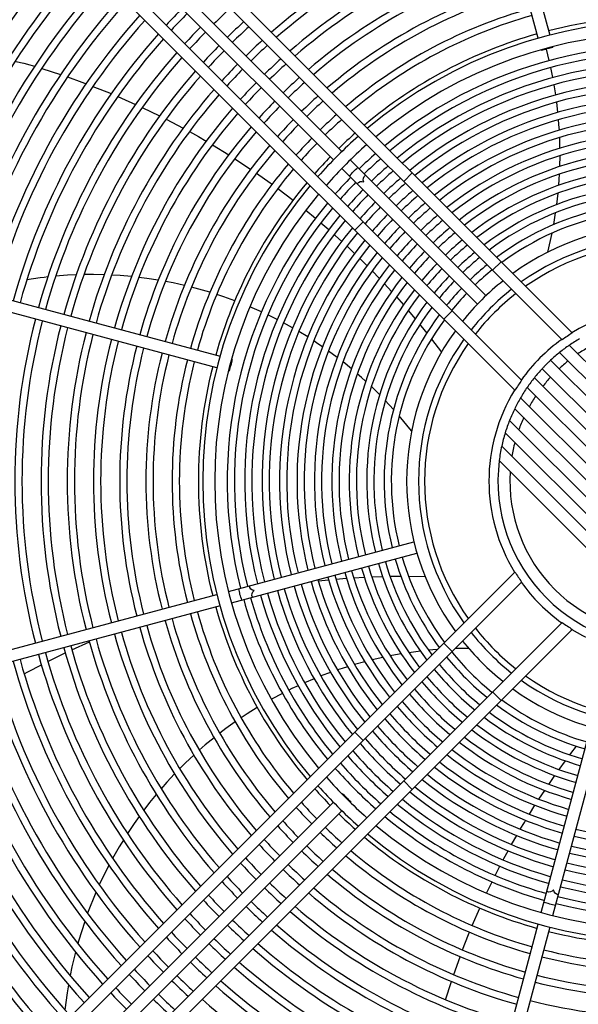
# Model space of a CAD drawing. Header units: centimetres. Extents: x -92429 to 178773, y 2337 to 428125.
# Tile 129 of 138: x 162449 to 162470, y 9635 to 9673. Entities that reach past the tile are written whole.
import ezdxf

# ---------------------------------------------------------------- set-up
doc = ezdxf.new("R2010")
doc.units = ezdxf.units.CM
doc.header["$LTSCALE"] = 50
doc.layers.add('WL_urządzenia', color=1, linetype='Continuous')

msp = doc.modelspace()

# ---------------------------------------------------------------- linework, layer by layer
at = {"layer": 'WL_urządzenia', "color": 1, "linetype": 'Continuous'}
for p, q in [((162468.853, 9672.427, 2170), (162464.966, 9686.933, 2170)), ((162465.413, 9687.053, 2170), (162469.3, 9672.547, 2170)), ((162470.172, 9660.97, 2170), (162446.143, 9684.999, 2170)), ((162445.816, 9684.671, 2170), (162469.781, 9660.705, 2170)), ((162468.208, 9659.132, 2170), (162444.242, 9683.098, 2170)), ((162443.915, 9682.77, 2170), (162467.943, 9658.742, 2170)), ((162450.601, 9678.64, 2170), (162461.221, 9668.02, 2170)), ((162460.893, 9667.693, 2170), (162450.273, 9678.312, 2170)), ((162468.979, 9671.956, 2170), (162468.972, 9671.979, 2170)), ((162469.282, 9671.558, 2170), (162469.171, 9671.999, 2170)), ((162469.42, 9672.099, 2170), (162469.426, 9672.076, 2170)), ((162448.553, 9671.515, 2170), (162448.861, 9671.453, 2170)), ((162448.861, 9671.453, 2170), (162449.091, 9671.392, 2170)), ((162449.091, 9671.392, 2170), (162449.279, 9671.336, 2170)), ((162449.556, 9671.251, 2170), (162450.289, 9671.013, 2170)), ((162469.371, 9671.157, 2170), (162469.343, 9671.287, 2170)), ((162469.423, 9670.895, 2170), (162469.371, 9671.157, 2170)), ((162450.561, 9670.919, 2170), (162451.112, 9670.72, 2170)), ((162451.112, 9670.72, 2170), (162451.28, 9670.657, 2170)), ((162451.547, 9670.555, 2170), (162452.252, 9670.271, 2170)), ((162469.535, 9670.223, 2170), (162469.472, 9670.62, 2170)), ((162452.514, 9670.16, 2170), (162452.662, 9670.096, 2170)), ((162452.662, 9670.096, 2170), (162453.206, 9669.854, 2170)), ((162453.462, 9669.735, 2170), (162454.14, 9669.407, 2170)), ((162469.619, 9669.543, 2170), (162469.573, 9669.945, 2170)), ((162454.391, 9669.28, 2170), (162455.054, 9668.931, 2170)), ((162469.66, 9669.067, 2170), (162469.646, 9669.261, 2170)), ((162469.674, 9668.853, 2170), (162469.66, 9669.067, 2170)), ((162455.3, 9668.797, 2170), (162455.645, 9668.603, 2170)), ((162455.645, 9668.603, 2170), (162455.948, 9668.427, 2170)), ((162469.699, 9668.152, 2170), (162469.688, 9668.567, 2170)), ((162456.189, 9668.285, 2170), (162456.823, 9667.895, 2170)), ((162457.058, 9667.745, 2170), (162457.065, 9667.74, 2170)), ((162457.065, 9667.74, 2170), (162457.677, 9667.335, 2170)), ((162461.548, 9667.693, 2170), (162466.824, 9662.416, 2170)), ((162469.692, 9667.439, 2170), (162469.7, 9667.861, 2170)), ((162461.221, 9667.365, 2170), (162466.497, 9662.089, 2170)), ((162457.907, 9667.178, 2170), (162458.429, 9666.808, 2170)), ((162463.952, 9667.19, 2170), (162463.624, 9666.862, 2170)), ((162469.651, 9666.709, 2170), (162469.667, 9666.93, 2170)), ((162469.667, 9666.93, 2170), (162469.679, 9667.142, 2170)), ((162458.429, 9666.808, 2170), (162458.511, 9666.749, 2170)), ((162458.735, 9666.584, 2170), (162459.324, 9666.135, 2170)), ((162469.574, 9665.959, 2170), (162469.624, 9666.404, 2170)), ((162459.821, 9665.738, 2170), (162460.197, 9665.427, 2170)), ((162469.454, 9665.179, 2170), (162469.53, 9665.643, 2170)), ((162460.409, 9665.246, 2170), (162460.712, 9664.984, 2170)), ((162462.051, 9665.289, 2170), (162461.723, 9664.961, 2170)), ((162460.92, 9664.799, 2170), (162460.968, 9664.756, 2170)), ((162460.968, 9664.756, 2170), (162461.217, 9664.529, 2170)), ((162469.225, 9664.109, 2170), (162469.392, 9664.849, 2170)), ((162461.422, 9664.338, 2170), (162461.714, 9664.061, 2170)), ((162441.98, 9663.948, 2170), (162456.487, 9660.061, 2170)), ((162461.915, 9663.865, 2170), (162462.133, 9663.65, 2170)), ((162456.367, 9659.613, 2170), (162441.86, 9663.5, 2170)), ((162462.133, 9663.65, 2170), (162462.202, 9663.581, 2170)), ((162467.41, 9663.732, 2170), (162467.082, 9663.404, 2170)), ((162449.493, 9663.11, 2170), (162448.979, 9663.035, 2170)), ((162449.652, 9663.129, 2170), (162449.493, 9663.11, 2170)), ((162449.794, 9663.145, 2170), (162449.652, 9663.129, 2170)), ((162450.556, 9663.209, 2170), (162450.097, 9663.175, 2170)), ((162450.898, 9663.226, 2170), (162450.556, 9663.209, 2170)), ((162451.573, 9663.237, 2170), (162451.196, 9663.234, 2170)), ((162451.983, 9663.229, 2170), (162451.573, 9663.237, 2170)), ((162452.607, 9663.198, 2170), (162452.275, 9663.218, 2170)), ((162453.046, 9663.16, 2170), (162452.607, 9663.198, 2170)), ((162453.644, 9663.09, 2170), (162453.332, 9663.129, 2170)), ((162454.086, 9663.022, 2170), (162453.644, 9663.09, 2170)), ((162462.4, 9663.38, 2170), (162462.682, 9663.087, 2170)), ((162454.669, 9662.914, 2170), (162454.366, 9662.973, 2170)), ((162455.102, 9662.818, 2170), (162454.669, 9662.914, 2170)), ((162455.669, 9662.674, 2170), (162455.376, 9662.751, 2170)), ((162462.876, 9662.881, 2170), (162463.153, 9662.58, 2170)), ((162456.094, 9662.55, 2170), (162455.669, 9662.674, 2170)), ((162456.63, 9662.376, 2170), (162456.361, 9662.467, 2170)), ((162457.061, 9662.221, 2170), (162456.63, 9662.376, 2170)), ((162463.344, 9662.368, 2170), (162463.616, 9662.058, 2170)), ((162458.097, 9661.787, 2170), (162457.651, 9661.984, 2170)), ((162458.468, 9661.61, 2170), (162458.349, 9661.668, 2170)), ((162458.707, 9661.489, 2170), (162458.468, 9661.61, 2170)), ((162463.804, 9661.839, 2170), (162464.072, 9661.52, 2170)), ((162465.509, 9661.831, 2170), (162465.181, 9661.503, 2170)), ((162459.306, 9661.165, 2170), (162458.954, 9661.359, 2170)), ((162464.257, 9661.294, 2170), (162464.294, 9661.249, 2170)), ((162464.294, 9661.249, 2170), (162464.521, 9660.965, 2170)), ((162459.893, 9660.812, 2170), (162459.548, 9661.023, 2170)), ((162460.294, 9660.551, 2170), (162460.132, 9660.659, 2170)), ((162460.471, 9660.431, 2170), (162460.294, 9660.551, 2170)), ((162464.703, 9660.731, 2170), (162465.091, 9660.219, 2170)), ((162470.062, 9660.49, 2170), (162478.99, 9651.562, 2170)), ((162461.038, 9660.019, 2170), (162460.705, 9660.265, 2170)), ((162478.71, 9651.186, 2170), (162469.686, 9660.21, 2170)), ((162456.934, 9659.941, 2170), (162456.957, 9659.935, 2170)), ((162461.596, 9659.574, 2170), (162461.268, 9659.84, 2170)), ((162469.085, 9659.661, 2170), (162469.252, 9659.828, 2170)), ((162469.335, 9659.906, 2170), (162478.406, 9650.835, 2170)), ((162456.837, 9659.487, 2170), (162456.814, 9659.493, 2170)), ((162461.982, 9659.241, 2170), (162461.822, 9659.381, 2170)), ((162478.078, 9650.507, 2170), (162469.007, 9659.579, 2170)), ((162462.145, 9659.093, 2170), (162461.982, 9659.241, 2170)), ((162462.689, 9658.57, 2170), (162462.369, 9658.883, 2170)), ((162468.703, 9659.227, 2170), (162477.727, 9650.203, 2170)), ((162477.351, 9649.923, 2170), (162468.423, 9658.851, 2170)), ((162463.23, 9657.996, 2170), (162462.911, 9658.341, 2170)), ((162468.168, 9658.451, 2170), (162476.951, 9649.668, 2170)), ((162463.932, 9657.156, 2170), (162463.452, 9657.743, 2170)), ((162476.524, 9649.439, 2170), (162467.939, 9658.024, 2170)), ((162467.738, 9657.569, 2170), (162476.069, 9649.239, 2170)), ((162475.584, 9649.069, 2170), (162467.568, 9657.084, 2170)), ((162467.433, 9656.564, 2170), (162475.064, 9648.933, 2170)), ((162474.504, 9648.838, 2170), (162467.337, 9656.004, 2170)), ((162456.814, 9650.92, 2170), (162464.022, 9652.851, 2170)), ((162456.934, 9650.473, 2170), (162464.142, 9652.404, 2170)), ((162467.943, 9651.672, 2170), (162443.915, 9627.643, 2170)), ((162444.242, 9627.316, 2170), (162468.208, 9651.282, 2170)), ((162459.997, 9651.293, 2170), (162460.025, 9651.297, 2170)), ((162460.305, 9651.329, 2170), (162460.709, 9651.371, 2170)), ((162460.991, 9651.397, 2170), (162461.399, 9651.43, 2170)), ((162461.684, 9651.449, 2170), (162462.095, 9651.473, 2170)), ((162462.383, 9651.487, 2170), (162462.8, 9651.501, 2170)), ((162463.091, 9651.508, 2170), (162463.15, 9651.509, 2170)), ((162463.15, 9651.509, 2170), (162463.514, 9651.513, 2170)), ((162463.81, 9651.513, 2170), (162464.453, 9651.503, 2170)), ((162441.86, 9646.913, 2170), (162456.367, 9650.8, 2170)), ((162456.487, 9650.353, 2170), (162441.98, 9646.466, 2170)), ((162469.781, 9649.708, 2170), (162445.816, 9625.742, 2170)), ((162446.143, 9625.415, 2170), (162470.172, 9649.443, 2170)), ((162450.725, 9648.65, 2170), (162451.408, 9648.958, 2170)), ((162464.274, 9648.595, 2170), (162463.829, 9648.536, 2170)), ((162464.93, 9648.659, 2170), (162464.591, 9648.629, 2170)), ((162465.181, 9648.91, 2170), (162465.509, 9648.582, 2170)), ((162466.153, 9648.704, 2170), (162465.623, 9648.696, 2170)), ((162449.795, 9648.199, 2170), (162450.47, 9648.53, 2170)), ((162462.115, 9648.186, 2170), (162461.715, 9648.075, 2170)), ((162462.809, 9648.352, 2170), (162462.397, 9648.257, 2170)), ((162463.309, 9648.451, 2170), (162463.1, 9648.412, 2170)), ((162463.527, 9648.489, 2170), (162463.309, 9648.451, 2170)), ((162448.876, 9647.713, 2170), (162449.017, 9647.79, 2170)), ((162449.017, 9647.79, 2170), (162449.543, 9648.069, 2170)), ((162461.237, 9647.928, 2170), (162461.052, 9647.866, 2170)), ((162461.441, 9647.993, 2170), (162461.237, 9647.928, 2170)), ((162460.146, 9647.527, 2170), (162459.776, 9647.369, 2170)), ((162460.785, 9647.773, 2170), (162460.406, 9647.631, 2170)), ((162459.279, 9647.141, 2170), (162459.16, 9647.083, 2170)), ((162459.521, 9647.255, 2170), (162459.279, 9647.141, 2170)), ((162458.911, 9646.957, 2170), (162458.481, 9646.727, 2170)), ((162467.082, 9647.009, 2170), (162467.41, 9646.681, 2170)), ((162457.931, 9646.408, 2170), (162457.543, 9646.164, 2170)), ((162457.543, 9646.164, 2170), (162457.306, 9646.008, 2170)), ((162456.717, 9645.59, 2170), (162456.476, 9645.407, 2170)), ((162457.076, 9645.849, 2170), (162456.717, 9645.59, 2170)), ((162468.972, 9638.434, 2170), (162470.904, 9645.642, 2170)), ((162469.42, 9638.314, 2170), (162471.351, 9645.522, 2170)), ((162456.255, 9645.233, 2170), (162455.913, 9644.95, 2170)), ((162461.723, 9645.452, 2170), (162462.051, 9645.124, 2170)), ((162455.913, 9644.95, 2170), (162455.679, 9644.747, 2170)), ((162470.121, 9644.612, 2170), (162470.342, 9644.901, 2170)), ((162455.468, 9644.557, 2170), (162455.143, 9644.25, 2170)), ((162469.667, 9643.994, 2170), (162469.911, 9644.331, 2170)), ((162470.086, 9644.565, 2170), (162470.121, 9644.612, 2170)), ((162455.143, 9644.25, 2170), (162454.919, 9644.029, 2170)), ((162454.719, 9643.822, 2170), (162454.419, 9643.5, 2170)), ((162469.265, 9643.419, 2170), (162469.5, 9643.758, 2170)), ((162454.419, 9643.5, 2170), (162454.199, 9643.25, 2170)), ((162463.624, 9643.551, 2170), (162463.952, 9643.223, 2170)), ((162468.881, 9642.841, 2170), (162469.105, 9643.183, 2170)), ((162454.01, 9643.027, 2170), (162453.752, 9642.709, 2170)), ((162461.221, 9643.048, 2170), (162461.237, 9643.065, 2170)), ((162450.273, 9632.101, 2170), (162460.893, 9642.721, 2170)), ((162453.752, 9642.709, 2170), (162453.522, 9642.411, 2170)), ((162461.565, 9642.737, 2170), (162461.548, 9642.721, 2170)), ((162468.511, 9642.259, 2170), (162468.727, 9642.603, 2170)), ((162461.221, 9642.393, 2170), (162450.601, 9631.773, 2170)), ((162453.345, 9642.171, 2170), (162453.148, 9641.891, 2170)), ((162453.148, 9641.891, 2170), (162452.892, 9641.508, 2170)), ((162468.157, 9641.671, 2170), (162468.314, 9641.934, 2170)), ((162468.314, 9641.934, 2170), (162468.364, 9642.018, 2170)), ((162467.818, 9641.078, 2170), (162468.016, 9641.428, 2170)), ((162452.571, 9640.991, 2170), (162452.314, 9640.541, 2170)), ((162452.654, 9641.129, 2170), (162452.571, 9640.991, 2170)), ((162452.729, 9641.251, 2170), (162452.654, 9641.129, 2170)), ((162467.493, 9640.48, 2170), (162467.523, 9640.536, 2170)), ((162467.523, 9640.536, 2170), (162467.683, 9640.833, 2170)), ((162452.131, 9640.198, 2170), (162451.794, 9639.508, 2170)), ((162452.166, 9640.266, 2170), (162452.131, 9640.198, 2170)), ((162467.182, 9639.876, 2170), (162467.364, 9640.232, 2170)), ((162466.847, 9639.186, 2170), (162467.058, 9639.626, 2170)), ((162451.663, 9639.214, 2170), (162451.339, 9638.406, 2170)), ((162466.289, 9637.927, 2170), (162466.582, 9638.608, 2170)), ((162451.227, 9638.093, 2170), (162450.984, 9637.328, 2170)), ((162464.966, 9623.48, 2170), (162468.853, 9637.987, 2170)), ((162469.3, 9637.867, 2170), (162465.413, 9623.36, 2170)), ((162465.913, 9636.98, 2170), (162466.146, 9637.577, 2170)), ((162466.146, 9637.577, 2170), (162466.184, 9637.67, 2170)), ((162450.984, 9637.328, 2170), (162450.956, 9637.233, 2170)), ((162450.866, 9636.899, 2170), (162450.727, 9636.32, 2170)), ((162465.571, 9636.028, 2170), (162465.816, 9636.719, 2170)), ((162450.727, 9636.32, 2170), (162450.658, 9635.984, 2170)), ((162465.568, 9636.019, 2170), (162465.571, 9636.028, 2170)), ((162450.592, 9635.63, 2170), (162450.54, 9635.309, 2170)), ((162465.255, 9635.046, 2170), (162465.48, 9635.755, 2170)), ((162450.54, 9635.309, 2170), (162450.455, 9634.656, 2170))]:
    msp.add_line(p, q, dxfattribs=at)
for points in [[(162468.979, 9671.956, 0.037253), (162469.2, 9672.024, 0.037253), (162469.426, 9672.076)], [(162469.205, 9672.008, 0.037253), (162468.979, 9671.956)], [(162469.426, 9672.076, 0.037253), (162469.205, 9672.008)], [(162461.511, 9667.075, 0.037253), (162461.668, 9667.245, 0.037253), (162461.838, 9667.403)], [(162461.816, 9666.77, -0.374287), (162462.075, 9666.838, -0.374287), (162462.144, 9667.097)], [(162470.172, 9660.97, -0.016414), (162469.781, 9660.705)], [(162456.837, 9659.487, 0.037253), (162456.889, 9659.713, 0.037253), (162456.957, 9659.935)], [(162456.906, 9659.708, 0.037253), (162456.837, 9659.487)], [(162456.957, 9659.935, 0.037253), (162456.906, 9659.708)], [(162468.208, 9659.132, -0.016414), (162467.943, 9658.742)], [(162467.943, 9651.672, -0.016414), (162468.208, 9651.282)], [(162457.33, 9650.579, 0.037253), (162457.262, 9650.8, 0.037253), (162457.21, 9651.026)], [(162457.747, 9650.69, -0.374287), (162457.818, 9650.949, -0.374287), (162457.627, 9651.138)], [(162469.781, 9649.708, -0.016414), (162470.172, 9649.443)], [(162461.565, 9642.737, 0.037253), (162461.395, 9642.895, 0.037253), (162461.237, 9643.065)], [(162461.237, 9643.065, 0.037253), (162461.407, 9642.907)], [(162461.407, 9642.907, 0.037253), (162461.565, 9642.737)], [(162469.638, 9639.127, -0.374287), (162469.449, 9639.318, -0.374287), (162469.19, 9639.247)], [(162469.526, 9638.711, 0.037253), (162469.3, 9638.762, 0.037253), (162469.079, 9638.831)]]:
    msp.add_lwpolyline(points, format="xyb", dxfattribs=at)
msp.add_circle((162473.707, 9655.207, 2170), 47.277, dxfattribs=at)
for radius, start, end in [(47.277, 49.4416, 40.5584), (42.566, 47.9961, 42.0039), (42.222, 48.0205, 41.9795), (42.012, 48.0356, 41.9644), (33.372, 137.7066, 222.2934), (33.769, 137.6748, 164.6068), (32.908, 137.7448, 222.2552), (23.158, 105.5734, 131.098), (32.329, 137.794, 164.5893), (22.88, 105.5804, 131.0505), (32.051, 137.8183, 164.5857), (22.139, 105.5998, 130.9181), (31.31, 137.8851, 164.5759), (21.861, 105.6074, 130.8661), (31.032, 137.9109, 164.5721), (30.291, 137.9822, 164.5616), (21.12, 105.6287, 130.7208), (30.013, 138.0099, 164.5576), (20.842, 105.6371, 130.6636), (29.272, 138.0861, 164.5464), (28.994, 138.1157, 164.542), (20.101, 105.6606, 130.5034), (19.823, 105.6699, 130.4402), (28.253, 138.1975, 164.53), (27.975, 138.2293, 164.5253), (26.215, 135.5065, 137.432), (24.918, 132.4413, 134.4671), (19.082, 105.6959, 130.2628), (27.234, 138.3173, 164.5124), (26.956, 138.3516, 164.5074), (25.937, 135.512, 137.4581), (24.177, 132.3628, 134.4508), (18.804, 105.7062, 130.1926), (17.891, 50.0533, 129.9467), (18.063, 75.7351, 104.2649), (25.196, 135.527, 137.5304), (24.918, 135.5329, 137.5587), (23.899, 132.3321, 134.4444), (26.215, 138.4464, 164.4935), (25.937, 138.4834, 164.488), (23.158, 132.2467, 134.4266), (18.063, 105.7351, 129.9949), (17.428, 50.1881, 129.8119), (24.177, 135.5492, 137.6372), (23.899, 135.5556, 137.6679), (22.88, 132.2132, 134.4196), (16.94, 75.7839, 129.6621), (25.196, 138.586, 164.473), (24.918, 138.626, 164.4671), (22.139, 132.1199, 134.4002), (16.662, 75.797, 129.5728), (24.177, 138.7373, 164.4508), (23.158, 135.5734, 137.7533), (22.88, 135.5804, 137.7868), (21.861, 132.0832, 134.3926), (16.262, 75.8165, 129.439), (15.984, 75.8307, 129.342), (23.899, 138.7809, 164.4444), (21.12, 131.9808, 134.3713), (15.585, 75.852, 129.1964), (23.158, 138.902, 164.4266), (22.139, 135.5998, 137.8801), (21.861, 135.6074, 137.9168), (20.842, 131.9405, 134.3629), (15.307, 75.8675, 129.0906), (22.88, 138.9495, 164.4196), (20.101, 131.8276, 134.3394), (19.823, 131.783, 134.3301), (14.907, 75.8908, 128.9317), (22.139, 139.0819, 164.4002), (21.12, 135.6287, 138.0192), (20.842, 135.6371, 138.0595), (14.629, 75.9077, 128.8158), (21.861, 139.1339, 164.3926), (20.101, 135.6606, 138.1724), (19.082, 131.658, 134.3041), (18.804, 131.6085, 134.2938), (14.23, 75.9332, 128.6415), (21.12, 139.2792, 164.3713), (19.823, 135.6699, 138.217), (13.951, 75.9518, 128.5142), (20.842, 139.3364, 164.3629), (19.082, 135.6959, 138.342), (17.891, 131.4353, 138.5647), (18.063, 131.4692, 134.2649), (13.552, 75.9799, 128.3222), (13.274, 76.0004, 128.1816), (20.101, 139.4966, 164.3394), (19.823, 139.5598, 164.3301), (18.804, 135.7062, 138.3915), (17.428, 131.3403, 138.6597), (12.874, 76.0314, 127.969), (18.063, 135.7351, 138.5308), (16.94, 131.2348, 134.2161), (16.662, 131.1719, 134.203), (12.596, 76.0542, 127.8129), (19.082, 139.7372, 164.3041), (18.804, 139.8074, 164.2938), (16.262, 131.0777, 134.1835), (12.197, 76.0887, 127.5762), (16.94, 135.7839, 138.7652), (15.984, 131.0093, 134.1693), (15.585, 130.9069, 134.148), (11.919, 76.1141, 127.402), (17.891, 140.0533, 219.9467), (18.063, 140.0051, 164.2649), (16.662, 135.797, 138.8281), (16.262, 135.8165, 138.9223), (15.307, 130.8324, 134.1325), (11.519, 76.1528, 127.1369), (17.428, 140.1881, 219.8119), (15.984, 135.8307, 138.9907), (14.907, 130.7205, 134.1092), (14.629, 130.639, 134.0923), (11.241, 76.1813, 126.9411), (16.94, 140.3379, 194.2161), (16.662, 140.4272, 194.203), (15.585, 135.852, 139.0931), (15.307, 135.8675, 139.1676), (14.23, 130.5163, 134.0668), (13.951, 130.4267, 134.0482), (10.842, 76.2249, 126.642), (10.563, 76.2571, 126.4203), (16.262, 140.561, 194.1835), (14.907, 135.8908, 139.2795), (14.629, 135.9077, 139.361), (13.552, 130.2916, 134.0201), (15.984, 140.658, 194.1693), (15.585, 140.8036, 194.148), (14.23, 135.9332, 139.4837), (13.274, 130.1927, 133.9996), (12.874, 130.0432, 133.9686), (9.967, 54.0971, 125.9029), (15.307, 140.9094, 194.1325), (13.951, 135.9518, 139.5733), (13.552, 135.9799, 139.7084), (12.596, 129.9335, 133.9458), (9.504, 54.5449, 125.4551), (14.907, 141.0683, 194.1092), (14.629, 141.1842, 194.0923), (13.274, 136.0004, 139.8073), (12.197, 129.7671, 133.9113), (11.919, 129.6446, 133.8858), (9.27, 54.7878, 125.2122), (14.23, 141.3585, 194.0668), (13.951, 141.4858, 194.0482), (12.874, 136.0314, 139.9568), (12.596, 136.0542, 140.0665), (11.519, 129.4583, 133.8472), (11.241, 129.3208, 133.8187), (13.552, 141.6778, 194.0201), (12.197, 136.0887, 140.2329), (10.842, 129.1108, 133.7751), (13.274, 141.8184, 193.9996), (12.874, 142.031, 193.9686), (11.919, 136.1142, 140.3554), (11.519, 136.1528, 140.5417), (10.563, 128.9552, 133.7429), (12.596, 142.1871, 193.9458), (11.241, 136.1813, 140.6792), (10.842, 136.2249, 140.8892), (9.967, 128.5921, 141.4079), (12.197, 142.4238, 193.9113), (11.919, 142.598, 193.8858), (10.563, 136.2571, 141.0448), (9.504, 128.2782, 141.7218), (9.27, 128.1079, 141.8921), (11.519, 142.8631, 193.8472), (11.241, 143.0589, 193.8187), (6.77, 78.2112, 121.539), (10.842, 143.358, 193.7751), (25.196, 165.527, 194.473), (24.918, 165.5329, 194.4671), (24.177, 165.5492, 194.4508), (10.563, 143.5797, 193.7429), (23.899, 165.5556, 194.4444), (23.158, 165.5734, 194.4266), (22.88, 165.5804, 194.4196), (9.967, 144.0971, 215.9029), (22.139, 165.5998, 194.4002), (21.861, 165.6074, 194.3926), (21.12, 165.6287, 194.3713), (9.504, 144.5449, 215.4551), (9.27, 144.7878, 215.2122), (6.77, 125.5424, 144.4576), (6.419, 124.5997, 128.7818), (6.418, 120.3581, 124.5979), (20.842, 165.6371, 194.3629), (20.101, 165.6606, 194.3394), (19.823, 165.6699, 194.3301), (6.418, 128.7808, 132.9305), (5.955, 119.1911, 123.7791), (19.082, 165.6959, 194.3041), (18.804, 165.7062, 194.2938), (18.063, 165.7351, 194.2649), (6.419, 136.0564, 137.0691), (6.419, 132.9309, 133.9436), (5.955, 128.2951, 132.7696), (6.418, 137.0695, 141.2192), (6.419, 141.2182, 145.4003), (5.955, 137.2304, 141.7049), (6.77, 148.461, 211.539), (6.418, 145.4021, 149.6419), (5.955, 146.2209, 150.8089), (6.419, 149.6394, 153.9622), (6.418, 153.9655, 158.4046), (6.419, 158.4004, 162.993), (5.955, 155.5036, 160.3473), (6.418, 162.9982, 167.7971), (5.955, 165.3938, 170.7167), (6.419, 167.7908, 172.8635), (6.418, 172.8711, 277.1289), (5.955, 176.4231, 273.5769), (11.519, 196.1528, 217.1369), (11.241, 196.1813, 216.9411), (10.842, 196.2249, 216.642), (10.563, 196.2571, 216.4203), (12.874, 196.0314, 217.969), (12.596, 196.0542, 217.8129), (12.197, 196.0887, 217.5762), (11.919, 196.1142, 217.402), (14.23, 195.9332, 218.6415), (13.951, 195.9518, 218.5142), (13.552, 195.9799, 218.3222), (13.274, 196.0004, 218.1816), (6.77, 215.5424, 234.4576), (15.984, 195.8307, 219.342), (15.585, 195.852, 219.1964), (15.307, 195.8675, 219.0906), (14.907, 195.8908, 218.9317), (14.629, 195.9077, 218.8158), (16.94, 195.7839, 219.6621), (16.662, 195.797, 219.5728), (16.262, 195.8165, 219.439), (18.804, 195.7062, 220.1926), (18.063, 195.7351, 219.9949), (20.101, 195.6606, 220.5034), (19.823, 195.6699, 220.4402), (19.082, 195.6959, 220.2628), (21.861, 195.6074, 220.8661), (21.12, 195.6287, 220.7208), (20.842, 195.6371, 220.6636), (9.504, 218.2782, 231.7218), (9.27, 218.1079, 231.8921), (6.77, 238.461, 301.539), (23.158, 195.5734, 221.098), (22.88, 195.5804, 221.0505), (22.139, 195.5998, 220.9181), (9.967, 218.5921, 231.4079), (24.177, 195.5492, 221.2627), (23.899, 195.5556, 221.2191), (10.563, 218.9552, 231.0448), (26.215, 195.5065, 221.5536), (25.937, 195.512, 221.5166), (25.196, 195.527, 221.414), (24.918, 195.5329, 221.374), (10.842, 219.1108, 230.8892), (27.234, 195.4876, 221.6827), (26.956, 195.4926, 221.6484), (11.519, 219.4583, 230.5417), (11.241, 219.3208, 230.6792), (29.272, 195.4536, 221.9139), (28.994, 195.458, 221.8843), (28.253, 195.47, 221.8025), (27.975, 195.4747, 221.7707), (12.197, 219.7671, 230.2329), (11.919, 219.6446, 230.3554), (9.504, 234.5449, 305.4551), (9.27, 234.7878, 305.2122), (30.291, 195.4384, 222.0178), (30.013, 195.4424, 221.9901), (12.596, 219.9335, 230.0665), (9.967, 234.0971, 305.9029), (32.051, 195.4143, 222.1817), (31.31, 195.4241, 222.1149), (31.032, 195.4279, 222.0891), (13.274, 220.1927, 229.8073), (12.874, 220.0432, 229.9568), (10.563, 233.5797, 253.7429), (32.329, 195.4107, 222.206), (13.552, 220.2916, 229.7084), (10.842, 233.358, 253.7751), (33.769, 195.3932, 222.3252), (14.23, 220.5163, 229.4837), (13.951, 220.4267, 229.5733), (11.519, 232.8631, 253.8472), (11.241, 233.0589, 253.8187), (14.907, 220.7205, 229.2795), (14.629, 220.639, 229.361), (12.197, 232.4238, 253.9113), (11.919, 232.598, 253.8858), (15.307, 220.8324, 229.1676), (12.596, 232.1871, 253.9458), (15.984, 221.0093, 228.9907), (15.585, 220.9069, 229.0931), (13.274, 231.8184, 253.9996), (12.874, 232.031, 253.9686), (16.262, 221.0777, 228.9223), (13.552, 231.6778, 254.0201), (16.94, 221.2348, 228.7652), (16.662, 221.1719, 228.8281), (14.23, 231.3585, 254.0668), (13.951, 231.4858, 254.0482), (14.23, 255.9332, 308.6415), (13.951, 255.9518, 308.5142), (17.428, 221.3403, 228.6597), (14.907, 231.0683, 254.1092), (14.629, 231.1842, 254.0923), (14.907, 255.8908, 308.9317), (14.629, 255.9077, 308.8158), (18.063, 221.4692, 224.2649), (17.891, 221.4353, 228.5647), (15.307, 230.9094, 254.1325), (15.307, 255.8675, 309.0906), (15.984, 230.658, 254.1693), (15.585, 230.8036, 254.148), (15.984, 255.8307, 309.342), (15.585, 255.852, 309.1964), (19.082, 221.658, 224.3041), (18.804, 221.6085, 224.2938), (16.262, 230.561, 254.1835), (16.262, 255.8165, 309.439), (18.063, 225.7351, 228.5308), (16.94, 230.3379, 254.2161), (16.662, 230.4272, 254.203), (16.94, 255.7839, 309.6621), (16.662, 255.797, 309.5728), (20.101, 221.8276, 224.3394), (19.823, 221.783, 224.3301), (18.804, 225.7062, 228.3915), (17.428, 230.1881, 309.8119), (20.842, 221.9405, 224.3629), (19.082, 225.6959, 228.342), (18.063, 230.0051, 254.2649), (17.891, 230.0533, 309.9467), (21.12, 221.9808, 224.3713), (19.823, 225.6699, 228.217), (21.861, 222.0832, 224.3926), (20.101, 225.6606, 228.1724), (19.082, 229.7372, 254.3041), (18.804, 229.8074, 254.2938), (22.139, 222.1199, 224.4002), (20.842, 225.6371, 228.0595), (22.88, 222.2132, 224.4196), (21.12, 225.6287, 228.0192), (20.101, 229.4966, 254.3394), (19.823, 229.5598, 254.3301), (23.158, 222.2467, 224.4266), (22.139, 225.5998, 227.8801), (21.861, 225.6074, 227.9168), (20.842, 229.3364, 254.3629), (23.899, 222.3321, 224.4444), (21.12, 229.2792, 254.3713), (24.177, 222.3628, 224.4508), (23.158, 225.5734, 227.7533), (22.88, 225.5804, 227.7868), (21.861, 229.1339, 254.3926), (24.918, 222.4413, 224.4671), (22.139, 229.0819, 254.4002), (25.196, 222.4696, 224.473), (24.177, 225.5492, 227.6372), (23.899, 225.5556, 227.6679), (22.88, 228.9495, 254.4196), (26.215, 222.568, 224.4935), (25.937, 222.5419, 224.488), (23.158, 228.902, 254.4266), (18.063, 255.7351, 284.2649), (25.196, 225.527, 227.5304), (24.918, 225.5329, 227.5587), (23.899, 228.7809, 254.4444), (27.234, 222.659, 224.5124), (26.956, 222.6349, 224.5074), (25.937, 225.512, 227.4581), (24.177, 228.7373, 254.4508), (19.082, 255.6959, 284.3041), (18.804, 255.7062, 284.2938), (26.215, 225.5065, 227.432), (25.196, 228.586, 254.473), (24.918, 228.626, 254.4671), (28.253, 222.7435, 224.53), (27.975, 222.7211, 224.5253), (26.956, 225.4926, 227.3651), (19.823, 255.6699, 284.3301), (27.234, 225.4876, 227.341), (26.215, 228.4464, 254.4935), (25.937, 228.4834, 254.488), (20.101, 255.6606, 284.3394), (29.272, 222.8221, 224.5464), (28.994, 222.8012, 224.542), (27.975, 225.4747, 227.2789), (28.253, 225.47, 227.2565), (26.956, 228.3516, 254.5074), (20.842, 255.6371, 284.3629)]:
    msp.add_arc((162473.707, 9655.207, 2170), radius, start, end, dxfattribs=at)

doc.saveas('drawing.dxf')
